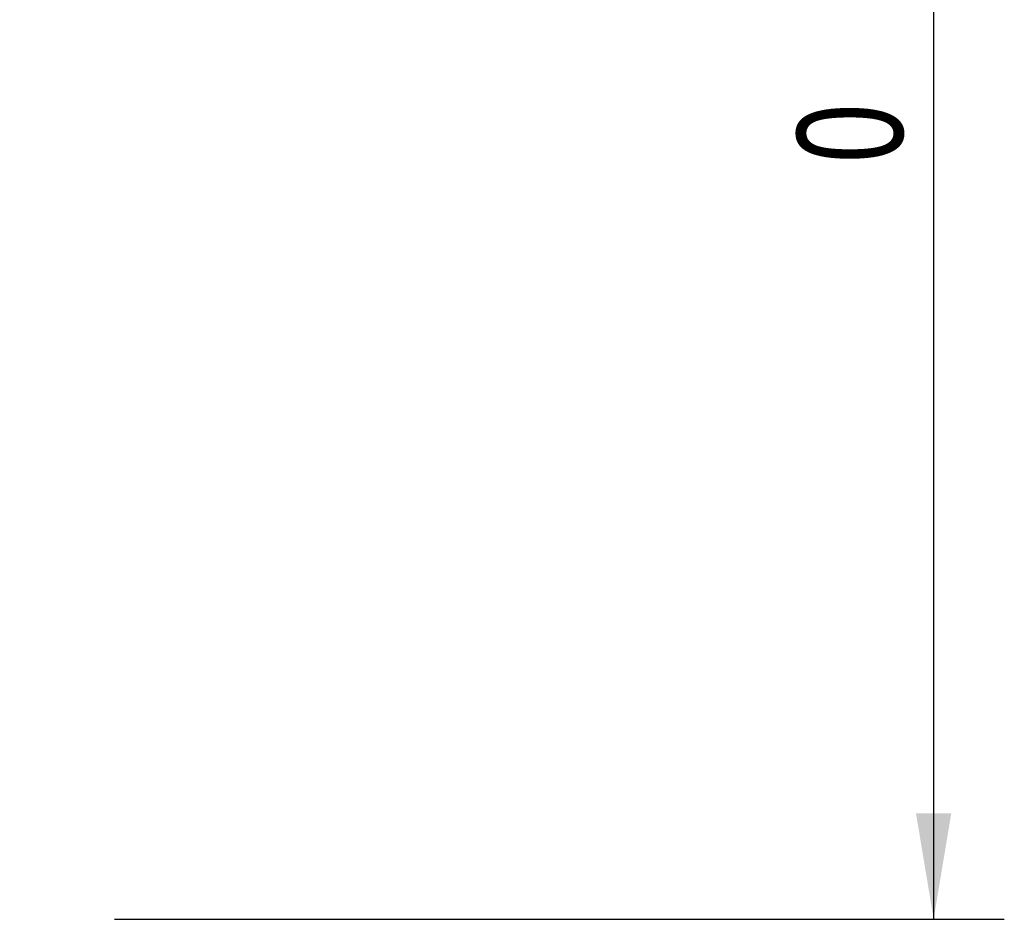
# Model space of a CAD drawing. Header units: millimetres. Extents: x 0 to 420, y 0 to 297.
# Tile 7 of 18: x 206 to 234, y 196 to 222. Entities that reach past the tile are written whole.
import ezdxf

# ---------------------------------------------------------------- set-up
doc = ezdxf.new("R2010")
doc.units = ezdxf.units.MM
doc.layers.add('CARTIGLIO', color=140, linetype='Continuous')
doc.styles.add('SLDTEXTSTYLE3', font='TXT', dxfattribs={"width": 0.75})
doc.dimstyles.new('SLDDIMSTYLE0', dxfattribs={"dimtxt": 3, "dimasz": 3, "dimexe": 0, "dimexo": 0.0625, "dimgap": 0.75, "dimtad": 1, "dimdec": 0, "dimlfac": 20, "dimrnd": 1e-09, "dimdsep": 46, "dimtxsty": 'SLDTEXTSTYLE3', "dimsah": 1, "dimcen": 0.09, "dimadec": 0, "dimazin": 2, "dimtfac": 1, "dimtdec": 3, "dimtofl": 0, "dimtmove": 0, "dimatfit": 3, "dimfxl": 0, "dimfrac": 2, "dimtolj": 1, "dimtzin": 12, "dimarcsym": 0})

# ---------------------------------------------------------------- blocks, each defined once
blk = doc.blocks.new('_D')
at = {"layer": 'CARTIGLIO'}
for p, q in [((208.089, 241.483), (233.953, 241.483)), ((231.953, 241.483), (231.953, 196.478)), ((208.771, 196.478), (233.953, 196.478))]:
    blk.add_line(p, q, dxfattribs=at)
for points in [[(231.953, 241.483), (231.453, 238.483), (232.453, 238.483)], [(231.953, 196.478), (232.453, 199.478), (231.453, 199.478)]]:
    blk.add_solid(points, dxfattribs=at)
at = {"layer": 'CARTIGLIO', "insert": (228.086, 217.872), "char_height": 3, "attachment_point": 1, "rotation": 90, "style": 'SLDTEXTSTYLE3'}
blk.add_mtext('0', dxfattribs=at)

msp = doc.modelspace()

# ---------------------------------------------------------------- dimensions: what is measured, and where the dimension line sits
at = {"layer": 'CARTIGLIO'}
dim = msp.add_linear_dim(base=(231.95301, 196.47751), p1=(206.08943, 241.48329), p2=(206.7711, 196.47751), angle=90, dimstyle='SLDDIMSTYLE0', dxfattribs=at)
dim.commit()
dim.dimension.update_dxf_attribs({"geometry": '_D', "text_midpoint": (231.95301, 218.9804), "dimtype": 160})

doc.saveas('drawing.dxf')
